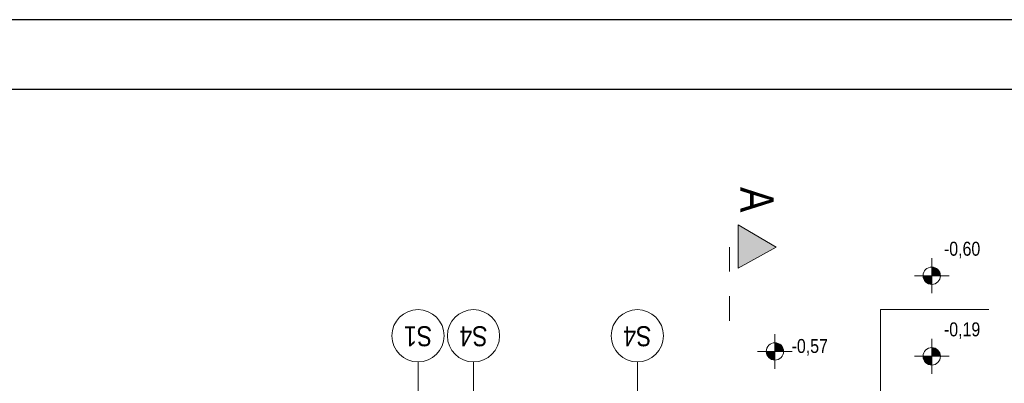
# Model space of a CAD drawing. Extents: x -558982 to 5119495, y -5290134 to 97908.
# Tile 244 of 256: x -433329 to -422006, y -3958 to 219. Entities that reach past the tile are written whole.
import ezdxf

# ---------------------------------------------------------------- set-up
doc = ezdxf.new("R2010")
doc.units = 0
doc.header["$MEASUREMENT"] = 0
doc.linetypes.add('Dashed', pattern=[564.444447, 282.222223, -282.222223])
for name, color, linetype in [('$ IE TABELA', 7, 'Continuous'), ('Arch opisy', 252, 'Continuous'), ('INWENT RZĘDNE', 252, 'Continuous')]:
    doc.layers.add(name, color=color, linetype=linetype)
for name, color, linetype, lineweight in [('Arch opisy_Nr_Pióra__1', 252, 'Continuous', 25), ('Arch opisy_Nr_Pióra__21', 252, 'Continuous', 9), ('INWENT OPISY_Nr_Pióra__21', 252, 'Continuous', 9), ('INWENT OPISY_Nr_Pióra__41', 252, 'Continuous', 15), ('INWENT RZĘDNE_Nr_Pióra__21', 252, 'Continuous', 9), ('Istniejące schody_Nr_Pióra__5', 252, 'Continuous', 13)]:
    doc.layers.add(name, color=color, linetype=linetype, lineweight=lineweight)
doc.styles.add('GENERATED_STYLE_2', font='ARIALN.TTF')
doc.styles.add('GENERATED_STYLE_5', font='ARIALN.TTF')

# ---------------------------------------------------------------- blocks, each defined once
blk = doc.blocks.new('Koty wysokościowe_4', base_point=(-415602, 39922))
at = {"layer": 'INWENT RZĘDNE_Nr_Pióra__21', "linetype": 'Continuous'}
for points in [[(-415602, 39922), (-415502, 39922), (-415509, 39960), (-415531, 39992), (-415563, 40014), (-415602, 40022)], [(-415602, 39922), (-415702, 39922), (-415694, 39883), (-415672, 39851), (-415640, 39829), (-415602, 39822)]]:
    blk.add_hatch(color=256, dxfattribs=at).paths.add_polyline_path(points, flags=0)
for p, q in [((-415602, 39722), (-415602, 40122)), ((-415802, 39922), (-415402, 39922))]:
    blk.add_line(p, q, dxfattribs=at)
blk.add_circle((-415602, 39922), 100, dxfattribs=at)
at = {"layer": 'INWENT RZĘDNE_Nr_Pióra__21', "insert": (-415410, 39875), "char_height": 160, "attachment_point": 7, "style": 'GENERATED_STYLE_2'}
blk.add_mtext('{-0,57}', dxfattribs=at)
blk = doc.blocks.new('Koty wysokościowe_12', base_point=(-413798, 39865))
at = {"layer": 'INWENT RZĘDNE_Nr_Pióra__21', "linetype": 'Continuous'}
for points in [[(-413798, 39865), (-413898, 39865), (-413890, 39827), (-413868, 39795), (-413836, 39773), (-413798, 39765)], [(-413798, 39865), (-413698, 39865), (-413705, 39904), (-413727, 39936), (-413759, 39958), (-413798, 39965)]]:
    blk.add_hatch(color=256, dxfattribs=at).paths.add_polyline_path(points, flags=0)
for p, q in [((-413798, 39665), (-413798, 40065)), ((-413998, 39865), (-413598, 39865))]:
    blk.add_line(p, q, dxfattribs=at)
blk.add_circle((-413798, 39865), 100, dxfattribs=at)
at = {"layer": 'INWENT RZĘDNE_Nr_Pióra__21', "insert": (-413658, 40065), "char_height": 160, "attachment_point": 7, "style": 'GENERATED_STYLE_2'}
blk.add_mtext('{-0,19}', dxfattribs=at)
blk = doc.blocks.new('Koty wysokościowe_13', base_point=(-413798, 40792))
at = {"layer": 'INWENT RZĘDNE_Nr_Pióra__21', "linetype": 'Continuous'}
for points in [[(-413798, 40792), (-413698, 40792), (-413705, 40830), (-413727, 40862), (-413759, 40884), (-413798, 40892)], [(-413798, 40792), (-413898, 40792), (-413890, 40753), (-413868, 40721), (-413836, 40699), (-413798, 40692)]]:
    blk.add_hatch(color=256, dxfattribs=at).paths.add_polyline_path(points, flags=0)
for p, q in [((-413798, 40592), (-413798, 40992)), ((-413998, 40792), (-413598, 40792))]:
    blk.add_line(p, q, dxfattribs=at)
blk.add_circle((-413798, 40792), 100, dxfattribs=at)
at = {"layer": 'INWENT RZĘDNE_Nr_Pióra__21', "insert": (-413658, 40992), "char_height": 160, "attachment_point": 7, "style": 'GENERATED_STYLE_2'}
blk.add_mtext('{-0,60}', dxfattribs=at)
blk = doc.blocks.new('Linia_57', base_point=(-419067, 37293))
at = {"layer": 'Arch opisy_Nr_Pióra__21', "linetype": 'Continuous'}
blk.add_line((-419067, 37293), (-419067, 39802), dxfattribs=at)
blk.add_circle((-419067, 40102), 300, dxfattribs=at)
blk = doc.blocks.new('Linia_59', base_point=(-417183, 37293))
at = {"layer": 'Arch opisy_Nr_Pióra__21', "linetype": 'Continuous'}
blk.add_line((-417183, 37293), (-417183, 39802), dxfattribs=at)
blk.add_circle((-417183, 40102), 300, dxfattribs=at)
blk = doc.blocks.new('Linia_67', base_point=(-419705, 37293))
at = {"layer": 'Arch opisy_Nr_Pióra__21', "linetype": 'Continuous'}
blk.add_line((-419705, 37293), (-419705, 39802), dxfattribs=at)
blk.add_circle((-419705, 40102), 300, dxfattribs=at)
blk = doc.blocks.new('a3eee')
at = {"layer": '$ IE TABELA'}
for p, q in [((23930.8, 4176.8), (19730.8, 4176.8)), ((23840.8, 4096.8), (19890.8, 4096.8))]:
    blk.add_line(p, q, dxfattribs=at)

msp = doc.modelspace()

# ---------------------------------------------------------------- hatches: boundary and pattern name
at = {"layer": 'INWENT OPISY_Nr_Pióra__21', "linetype": 'Continuous'}
msp.add_hatch(color=256, dxfattribs=at).paths.add_polyline_path([(-424631, -2393), (-425068, -2637), (-425068, -2137)], flags=0)

# ---------------------------------------------------------------- linework, layer by layer
at = {"layer": 'INWENT OPISY_Nr_Pióra__41', "linetype": 'Continuous'}
for p, q in [((-425068, -2637), (-425068, -2137)), ((-424631, -2393), (-425068, -2137)), ((-425068, -2637), (-424631, -2393))]:
    msp.add_line(p, q, dxfattribs=at)
at = {"layer": 'INWENT OPISY_Nr_Pióra__41', "linetype": 'Dashed'}
msp.add_line((-425168, -2393), (-425168, -3493), dxfattribs=at)
at = {"layer": 'Istniejące schody_Nr_Pióra__5', "linetype": 'Continuous'}
for p, q in [((-423428, -4091), (-423428, -3111)), ((-423428, -3111), (-422182, -3111))]:
    msp.add_line(p, q, dxfattribs=at)

# ---------------------------------------------------------------- block references
at = {"layer": '$ IE TABELA', "transparency": 33554687, "xscale": 10, "yscale": 10, "zscale": 10}
msp.add_blockref('a3eee', (-641551, -41549), dxfattribs=at)
at = {"layer": 'Arch opisy', "linetype": 'Continuous'}
for name, p in [('Linia_67', (-428748, -6221)), ('Linia_57', (-428110, -6221)), ('Linia_59', (-426226, -6221))]:
    msp.add_blockref(name, p, dxfattribs=at)
at = {"layer": 'INWENT RZĘDNE'}
for name, p in [('Koty wysokościowe_13', (-422840, -2722)), ('Koty wysokościowe_12', (-422840, -3648)), ('Koty wysokościowe_4', (-424644, -3592))]:
    msp.add_blockref(name, p, dxfattribs=at)

# ---------------------------------------------------------------- texts
at = {"layer": 'Arch opisy_Nr_Pióra__1', "linetype": 'Continuous', "char_height": 230, "attachment_point": 2, "rotation": 180, "style": 'GENERATED_STYLE_5'}
for s, insert in [('{S1}', (-428748, -3532)), ('{S4}', (-428110, -3532)), ('{S4}', (-426226, -3532))]:
    msp.add_mtext(s, dxfattribs=dict(at, insert=insert))
at = {"layer": 'INWENT OPISY_Nr_Pióra__21', "linetype": 'Continuous', "insert": (-424660, -1849), "char_height": 380, "attachment_point": 2, "rotation": 270, "style": 'GENERATED_STYLE_5'}
msp.add_mtext('{A}', dxfattribs=at)

doc.saveas('drawing.dxf')
